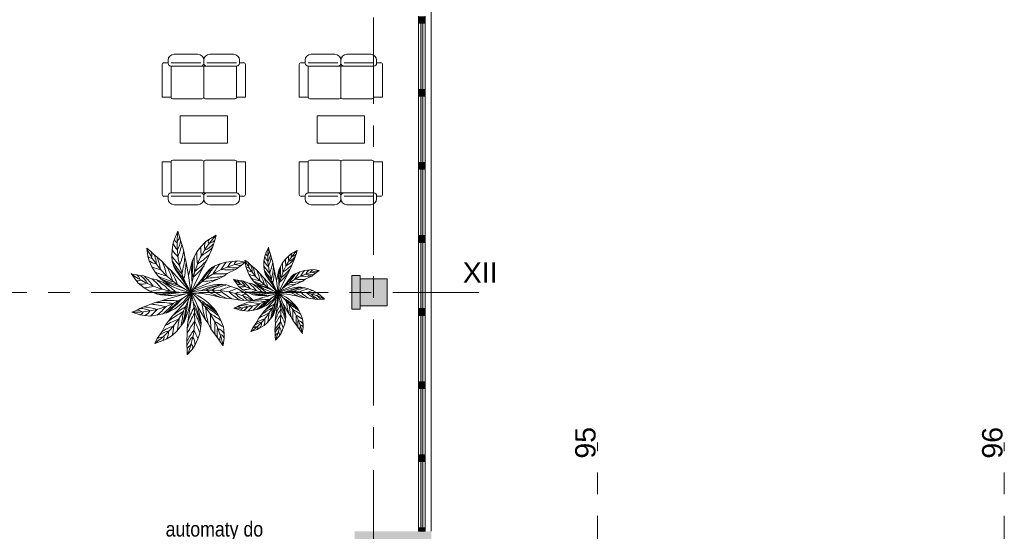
# Model space of a CAD drawing. Header units: centimetres. Extents: x -2574 to 3083, y -1 to 3760.
# Tile 36 of 58: x 665 to 2117, y 1016 to 1770. Entities that reach past the tile are written whole.
import ezdxf

# ---------------------------------------------------------------- set-up
doc = ezdxf.new("R2010")
doc.units = ezdxf.units.CM
doc.linetypes.add('Oś', pattern=[222.25, 127, -31.75, 31.75, -31.75])
for name, color, linetype, lineweight in [('A-FLOR', 192, 'Continuous', 13), ('A-GLAZ-CURT', 52, 'Continuous', 13), ('A-GLAZ-CWMG', 51, 'Continuous', 13), ('A-WALL', 113, 'Continuous', 13), ('G-ANNO-TEXT', 231, 'Continuous', 13), ('I-FURN', 30, 'Continuous', 9), ('L-PLNT', 71, 'Continuous', 9), ('S-GRID', 1, 'Continuous', 13), ('S-GRID-IDEN', 1, 'Continuous', 13)]:
    doc.layers.add(name, color=color, linetype=linetype, lineweight=lineweight)
doc.layers.add('A-WALL-PATT', color=111, linetype='Continuous', lineweight=13, plot=False)
doc.layers.add('S-COLS', color=52, linetype='Continuous', lineweight=13, plot=False)
doc.styles.add('Arial_4', font='arial.ttf', dxfattribs={"height": 30})
doc.styles.add('Arial_5', font='arial.ttf', dxfattribs={"width": 0.85, "height": 22})

msp = doc.modelspace()

# ---------------------------------------------------------------- hatches: boundary and pattern name
at = {"layer": 'A-GLAZ-CURT', "lineweight": 9}
for points in [[(1256.9, 1667.3), (1259.9, 1667.3), (1259.9, 1765), (1256.9, 1765)], [(1256.9, 1559.7), (1259.9, 1559.7), (1259.9, 1657.3), (1256.9, 1657.3)], [(1256.9, 1452), (1259.9, 1452), (1259.9, 1549.7), (1256.9, 1549.7)], [(1256.9, 1344.3), (1259.9, 1344.3), (1259.9, 1442), (1256.9, 1442)], [(1256.9, 1236.7), (1259.9, 1236.7), (1259.9, 1334.3), (1256.9, 1334.3)], [(1256.9, 1129), (1259.9, 1129), (1259.9, 1226.7), (1256.9, 1226.7)], [(1256.9, 1021.3), (1259.9, 1021.3), (1259.9, 1119), (1256.9, 1119)]]:
    msp.add_hatch(color=251, dxfattribs=at).paths.add_polyline_path(points, flags=0)
at = {"layer": 'A-GLAZ-CWMG', "lineweight": 9, "extrusion": (0, 0, -1)}
for points in [[(-1263.4, 1765), (-1263.4, 1775), (-1253.4, 1775), (-1253.4, 1765), (-1261.6, 1765)], [(-1263.4, 1657.3), (-1263.4, 1667.3), (-1253.4, 1667.3), (-1253.4, 1657.3), (-1261.6, 1657.3)], [(-1263.4, 1549.7), (-1263.4, 1559.7), (-1253.4, 1559.7), (-1253.4, 1549.7), (-1261.6, 1549.7)], [(-1263.4, 1442), (-1263.4, 1452), (-1253.4, 1452), (-1253.4, 1442), (-1261.6, 1442)], [(-1263.4, 1334.3), (-1263.4, 1344.3), (-1253.4, 1344.3), (-1253.4, 1334.3), (-1261.6, 1334.3)], [(-1263.4, 1226.7), (-1263.4, 1236.7), (-1253.4, 1236.7), (-1253.4, 1226.7), (-1261.6, 1226.7)], [(-1263.4, 1119), (-1263.4, 1129), (-1253.4, 1129), (-1253.4, 1119), (-1261.6, 1119)]]:
    msp.add_hatch(color=251, dxfattribs=at).paths.add_polyline_path(points, flags=0)
at = {"layer": 'S-COLS', "lineweight": 9}
msp.add_hatch(color=251, dxfattribs=at).paths.add_polyline_path([(1167.4, 1348.3), (1207.4, 1348.3), (1207.4, 1388.3), (1167.4, 1388.3), (1167.4, 1356.4)], flags=0)

# ---------------------------------------------------------------- linework, layer by layer
at = {"layer": 'A-FLOR', "color": 251, "lineweight": 9}
msp.add_line((1272.4, 1016.3), (1272.4, 2308.3), dxfattribs=at)
at = {"layer": 'A-GLAZ-CURT', "color": 251, "lineweight": 9}
for p, q in [((1259.9, 1765), (1256.9, 1765)), ((1256.9, 1765), (1256.9, 1667.3)), ((1259.9, 1667.3), (1259.9, 1765)), ((1256.9, 1667.3), (1259.9, 1667.3)), ((1259.9, 1657.3), (1256.9, 1657.3)), ((1256.9, 1657.3), (1256.9, 1559.7)), ((1259.9, 1559.7), (1259.9, 1657.3)), ((1256.9, 1559.7), (1259.9, 1559.7)), ((1259.9, 1549.7), (1256.9, 1549.7)), ((1256.9, 1549.7), (1256.9, 1452)), ((1259.9, 1452), (1259.9, 1549.7)), ((1256.9, 1452), (1259.9, 1452)), ((1259.9, 1442), (1256.9, 1442)), ((1256.9, 1442), (1256.9, 1344.3)), ((1259.9, 1344.3), (1259.9, 1442)), ((1256.9, 1344.3), (1259.9, 1344.3)), ((1259.9, 1334.3), (1256.9, 1334.3)), ((1256.9, 1334.3), (1256.9, 1236.7)), ((1259.9, 1236.7), (1259.9, 1334.3)), ((1256.9, 1236.7), (1259.9, 1236.7)), ((1259.9, 1226.7), (1256.9, 1226.7)), ((1256.9, 1226.7), (1256.9, 1129)), ((1259.9, 1129), (1259.9, 1226.7)), ((1256.9, 1129), (1259.9, 1129)), ((1259.9, 1119), (1256.9, 1119)), ((1256.9, 1119), (1256.9, 1021.3)), ((1259.9, 1021.3), (1259.9, 1119)), ((1256.9, 1021.3), (1259.9, 1021.3))]:
    msp.add_line(p, q, dxfattribs=at)
at = {"layer": 'A-GLAZ-CWMG', "color": 251, "lineweight": 9, "extrusion": (0, 0, -1)}
for p, q in [((1253.4, 1775), (1253.4, 1765)), ((1263.4, 1765), (1263.4, 1775)), ((1253.4, 1765), (1263.4, 1765)), ((1263.4, 1667.3), (1253.4, 1667.3)), ((1253.4, 1667.3), (1253.4, 1657.3)), ((1253.4, 1657.3), (1263.4, 1657.3)), ((1263.4, 1657.3), (1263.4, 1667.3)), ((1263.4, 1559.7), (1253.4, 1559.7)), ((1253.4, 1559.7), (1253.4, 1549.7)), ((1263.4, 1549.7), (1263.4, 1559.7)), ((1253.4, 1549.7), (1263.4, 1549.7)), ((1263.4, 1452), (1253.4, 1452)), ((1253.4, 1452), (1253.4, 1442)), ((1263.4, 1442), (1263.4, 1452)), ((1253.4, 1442), (1263.4, 1442)), ((1263.4, 1344.3), (1253.4, 1344.3)), ((1253.4, 1344.3), (1253.4, 1334.3)), ((1263.4, 1334.3), (1263.4, 1344.3)), ((1253.4, 1334.3), (1263.4, 1334.3)), ((1263.4, 1236.7), (1253.4, 1236.7)), ((1253.4, 1236.7), (1253.4, 1226.7)), ((1263.4, 1226.7), (1263.4, 1236.7)), ((1253.4, 1226.7), (1263.4, 1226.7)), ((1263.4, 1129), (1253.4, 1129)), ((1253.4, 1129), (1253.4, 1119)), ((1253.4, 1119), (1263.4, 1119)), ((1263.4, 1119), (1263.4, 1129))]:
    msp.add_line(p, q, dxfattribs=at)
at = {"layer": 'A-GLAZ-CWMG', "color": 251, "lineweight": 9}
for p, q in [((1253.4, 1667.3), (1253.4, 1765)), ((1263.4, 1765), (1263.4, 1667.3)), ((1253.4, 1559.7), (1253.4, 1657.3)), ((1263.4, 1657.3), (1263.4, 1559.7)), ((1253.4, 1452), (1253.4, 1549.7)), ((1263.4, 1549.7), (1263.4, 1452)), ((1253.4, 1344.3), (1253.4, 1442)), ((1263.4, 1442), (1263.4, 1344.3)), ((1253.4, 1236.7), (1253.4, 1334.3)), ((1263.4, 1334.3), (1263.4, 1236.7)), ((1253.4, 1129), (1253.4, 1226.7)), ((1263.4, 1226.7), (1263.4, 1129)), ((1253.4, 1021.3), (1253.4, 1119)), ((1263.4, 1119), (1263.4, 1021.3)), ((1263.4, 1021.3), (1253.4, 1021.3)), ((1253.4, 1021.3), (1253.4, 1016.3)), ((1263.4, 1016.3), (1263.4, 1021.3)), ((1253.4, 1016.3), (1263.4, 1016.3))]:
    msp.add_line(p, q, dxfattribs=at)
at = {"layer": 'A-GLAZ-CWMG', "color": 251, "linetype": 'Continuous', "lineweight": 9, "extrusion": (0, 0, -1)}
for points in [[(-1253.4, 1016.3), (-1263.4, 1021.3), (-1253.4, 1021.3)], [(-1263.4, 1021.3), (-1253.4, 1016.3), (-1261.6, 1016.3)], [(-1263.4, 1021.3), (-1261.6, 1016.3), (-1263.4, 1016.3)]]:
    msp.add_solid(points, dxfattribs=at)
at = {"layer": 'A-WALL', "color": 251, "lineweight": 9}
for p, q in [((1155.4, 1393.1), (1155.4, 1343.6)), ((1167.4, 1393.1), (1155.4, 1393.1)), ((1167.4, 1388.3), (1167.4, 1393.1)), ((1155.4, 1343.6), (1167.4, 1343.6)), ((1167.4, 1343.6), (1167.4, 1348.3))]:
    msp.add_line(p, q, dxfattribs=at)
at = {"layer": 'A-WALL-PATT', "color": 251, "linetype": 'Continuous', "lineweight": 9, "extrusion": (0, 0, -1)}
for points in [[(-1155.4, 1343.6), (-1167.4, 1393.1), (-1155.4, 1393.1)], [(-1167.4, 1393.1), (-1155.4, 1343.6), (-1167.4, 1343.6)], [(-1272.4, 989.3), (-1159.4, 1016.3), (-1159.4, 989.3)], [(-1159.4, 1016.3), (-1272.4, 989.3), (-1272.4, 1016.3)]]:
    msp.add_solid(points, dxfattribs=at)
at = {"layer": 'I-FURN', "color": 251, "lineweight": 9}
for p, q in [((928.2, 1719.1), (893.1, 1719.1)), ((980.8, 1719.1), (945.7, 1719.1)), ((1130.3, 1719.1), (1095.2, 1719.1)), ((1183, 1719.1), (1147.9, 1719.1)), ((875.5, 1704.1), (875.5, 1655.9)), ((884.3, 1706.7), (878.2, 1706.7)), ((884.3, 1710.3), (884.3, 1705.9)), ((888.7, 1706.7), (932.4, 1706.7)), ((888.7, 1655.9), (888.7, 1701.5)), ((888.7, 1701.5), (936.9, 1701.5)), ((936.9, 1710.3), (936.9, 1705.9)), ((936.9, 1701.5), (936.9, 1655.9)), ((936.9, 1701.5), (985.2, 1701.5)), ((985.2, 1706.7), (941.5, 1706.7)), ((985.2, 1701.5), (985.2, 1655.9)), ((989.6, 1705.9), (989.6, 1710.3)), ((989.6, 1706.7), (995.7, 1706.7)), ((998.4, 1655.9), (998.4, 1704.1)), ((1077.7, 1704.1), (1077.7, 1655.9)), ((1086.5, 1706.7), (1080.3, 1706.7)), ((1086.5, 1710.3), (1086.5, 1705.9)), ((1090.9, 1706.7), (1134.6, 1706.7)), ((1090.9, 1655.9), (1090.9, 1701.5)), ((1090.9, 1701.5), (1139.1, 1701.5)), ((1139.1, 1710.3), (1139.1, 1705.9)), ((1139.1, 1701.5), (1139.1, 1655.9)), ((1139.1, 1701.5), (1187.4, 1701.5)), ((1187.4, 1706.7), (1143.7, 1706.7)), ((1187.4, 1701.5), (1187.4, 1655.9)), ((1191.8, 1705.9), (1191.8, 1710.3)), ((1191.8, 1706.7), (1197.9, 1706.7)), ((1200.5, 1655.9), (1200.5, 1704.1)), ((875.5, 1655.9), (888.7, 1655.9)), ((985.2, 1655.9), (998.4, 1655.9)), ((1077.7, 1655.9), (1090.9, 1655.9)), ((1187.4, 1655.9), (1200.5, 1655.9)), ((934.3, 1653.3), (891.3, 1653.3)), ((939.6, 1653.3), (982.6, 1653.3)), ((1136.5, 1653.3), (1093.5, 1653.3)), ((1141.7, 1653.3), (1184.7, 1653.3)), ((901.9, 1628.3), (901.9, 1588.3)), ((971.9, 1628.3), (901.9, 1628.3)), ((971.9, 1588.3), (971.9, 1628.3)), ((1104.1, 1628.3), (1104.1, 1588.3)), ((1174.1, 1628.3), (1104.1, 1628.3)), ((1174.1, 1588.3), (1174.1, 1628.3)), ((901.9, 1588.3), (971.9, 1588.3)), ((1104.1, 1588.3), (1174.1, 1588.3)), ((875.5, 1560.6), (888.7, 1560.6)), ((875.5, 1512.4), (875.5, 1560.6)), ((888.7, 1560.6), (888.7, 1515)), ((934.3, 1563.3), (891.3, 1563.3)), ((936.9, 1515), (936.9, 1560.6)), ((939.6, 1563.3), (982.6, 1563.3)), ((985.2, 1560.6), (998.4, 1560.6)), ((985.2, 1515), (985.2, 1560.6)), ((998.4, 1560.6), (998.4, 1512.4)), ((1077.7, 1560.6), (1090.9, 1560.6)), ((1077.7, 1512.4), (1077.7, 1560.6)), ((1090.9, 1560.6), (1090.9, 1515)), ((1136.5, 1563.3), (1093.5, 1563.3)), ((1139.1, 1515), (1139.1, 1560.6)), ((1141.7, 1563.3), (1184.7, 1563.3)), ((1187.4, 1560.6), (1200.5, 1560.6)), ((1187.4, 1515), (1187.4, 1560.6)), ((1200.5, 1560.6), (1200.5, 1512.4)), ((884.3, 1506.2), (884.3, 1510.6)), ((888.7, 1515), (936.9, 1515)), ((936.9, 1515), (985.2, 1515)), ((936.9, 1506.2), (936.9, 1510.6)), ((989.6, 1510.6), (989.6, 1506.2)), ((1086.5, 1506.2), (1086.5, 1510.6)), ((1090.9, 1515), (1139.1, 1515)), ((1139.1, 1515), (1187.4, 1515)), ((1139.1, 1506.2), (1139.1, 1510.6)), ((1191.8, 1510.6), (1191.8, 1506.2)), ((884.3, 1509.8), (878.2, 1509.8)), ((888.7, 1509.8), (932.4, 1509.8)), ((928.2, 1497.4), (893.1, 1497.4)), ((985.2, 1509.8), (941.5, 1509.8)), ((980.8, 1497.4), (945.7, 1497.4)), ((989.6, 1509.8), (995.7, 1509.8)), ((1086.5, 1509.8), (1080.3, 1509.8)), ((1090.9, 1509.8), (1134.6, 1509.8)), ((1130.3, 1497.4), (1095.2, 1497.4)), ((1187.4, 1509.8), (1143.7, 1509.8)), ((1183, 1497.4), (1147.9, 1497.4)), ((1191.8, 1509.8), (1197.9, 1509.8))]:
    msp.add_line(p, q, dxfattribs=at)
for centre, radius, start, end in [((893.1, 1710.3), 8.77, 90, 180), ((928.2, 1710.3), 8.77, 360, 90), ((945.7, 1710.3), 8.77, 90, 180), ((980.8, 1710.3), 8.77, 0, 90), ((1095.2, 1710.3), 8.77, 90, 180), ((1130.3, 1710.3), 8.77, 360, 90), ((1147.9, 1710.3), 8.77, 90, 180), ((1183, 1710.3), 8.77, 0, 90), ((878.2, 1704.1), 2.63, 90, 180), ((888.7, 1705.9), 4.39, 180, 270), ((932.6, 1705.9), 4.39, 270, 0), ((941.3, 1705.9), 4.39, 180, 270), ((985.2, 1705.9), 4.39, 270, 0), ((995.7, 1704.1), 2.63, 0, 90), ((1080.3, 1704.1), 2.63, 90, 180), ((1090.9, 1705.9), 4.39, 180, 270), ((1134.7, 1705.9), 4.39, 270, 0), ((1143.5, 1705.9), 4.39, 180, 270), ((1187.4, 1705.9), 4.39, 270, 0), ((1197.9, 1704.1), 2.63, 0, 90), ((891.3, 1655.9), 2.63, 180, 270), ((934.3, 1655.9), 2.63, 270, 0), ((939.6, 1655.9), 2.63, 180, 270), ((982.6, 1655.9), 2.63, 270, 0), ((1093.5, 1655.9), 2.63, 180, 270), ((1136.5, 1655.9), 2.63, 270, 0), ((1141.7, 1655.9), 2.63, 180, 270), ((1184.7, 1655.9), 2.63, 270, 0), ((891.3, 1560.6), 2.63, 90, 180), ((934.3, 1560.6), 2.63, 0, 90), ((939.6, 1560.6), 2.63, 90, 180), ((982.6, 1560.6), 2.63, 0, 90), ((1093.5, 1560.6), 2.63, 90, 180), ((1136.5, 1560.6), 2.63, 0, 90), ((1141.7, 1560.6), 2.63, 90, 180), ((1184.7, 1560.6), 2.63, 0, 90), ((878.2, 1512.4), 2.63, 180, 270), ((888.7, 1510.6), 4.39, 90, 180), ((932.6, 1510.6), 4.39, 0, 90), ((941.3, 1510.6), 4.39, 90, 180), ((985.2, 1510.6), 4.39, 0, 90), ((995.7, 1512.4), 2.63, 270, 0), ((1080.3, 1512.4), 2.63, 180, 270), ((1090.9, 1510.6), 4.39, 90, 180), ((1134.7, 1510.6), 4.39, 0, 90), ((1143.5, 1510.6), 4.39, 90, 180), ((1187.4, 1510.6), 4.39, 0, 90), ((1197.9, 1512.4), 2.63, 270, 0), ((893.1, 1506.2), 8.77, 180, 270), ((928.2, 1506.2), 8.77, 270, 0), ((945.7, 1506.2), 8.77, 180, 270), ((980.8, 1506.2), 8.77, 270, 0), ((1095.2, 1506.2), 8.77, 180, 270), ((1130.3, 1506.2), 8.77, 270, 0), ((1147.9, 1506.2), 8.77, 180, 270), ((1183, 1506.2), 8.77, 270, 0)]:
    msp.add_arc(centre, radius, start, end, dxfattribs=at)
at = {"layer": 'L-PLNT', "color": 251, "lineweight": 9}
for p, q in [((898.8, 1458.5), (893.7, 1446.9)), ((901.2, 1450.4), (898.8, 1458.5)), ((944.6, 1446.3), (955.4, 1452.5)), ((953.2, 1445.1), (955.4, 1452.5)), ((891.8, 1441.2), (890.2, 1431.2)), ((893.7, 1446.9), (891.8, 1441.2)), ((902.8, 1445), (901.2, 1450.4)), ((904.4, 1439.3), (902.8, 1445)), ((907.4, 1429.2), (904.4, 1439.3)), ((939.6, 1442.6), (932.4, 1435.2)), ((944.6, 1446.3), (939.6, 1442.6)), ((949.6, 1434.5), (953.2, 1445.1)), ((852.7, 1433.5), (854.4, 1421.4)), ((858.9, 1428.6), (852.7, 1433.5)), ((863.4, 1424.3), (858.9, 1428.6)), ((867.8, 1420.8), (863.4, 1424.3)), ((890.2, 1431.2), (889.6, 1422.4)), ((909, 1420.8), (907.4, 1429.2)), ((926.8, 1428.2), (922.7, 1420.8)), ((932.4, 1435.2), (926.8, 1428.2)), ((941.3, 1415.8), (944.7, 1423.3)), ((944.7, 1423.3), (949.6, 1434.5)), ((1028.4, 1426), (1026.9, 1421.7)), ((1032.2, 1434.6), (1028.4, 1426)), ((1034, 1428.6), (1032.2, 1434.6)), ((1035.2, 1424.5), (1034, 1428.6)), ((1036.4, 1420.2), (1035.2, 1424.5)), ((1066.5, 1425.5), (1062.8, 1422.8)), ((1066.5, 1425.5), (1074.7, 1430.1)), ((1070.3, 1416.7), (1073, 1424.6)), ((1073, 1424.6), (1074.7, 1430.1)), ((854.4, 1421.4), (856.4, 1415)), ((856.4, 1415), (860.5, 1405.8)), ((875.7, 1413.9), (867.8, 1420.8)), ((882.5, 1406.1), (875.7, 1413.9)), ((889.6, 1422.4), (890.5, 1414.4)), ((890.5, 1414.4), (893.1, 1405.4)), ((910.7, 1412.3), (909, 1420.8)), ((914.5, 1393), (910.7, 1412.3)), ((919.7, 1413.9), (914.5, 1393)), ((922.7, 1420.8), (919.7, 1413.9)), ((936.1, 1405.9), (941.3, 1415.8)), ((960.6, 1410.2), (953.5, 1407.4)), ((969.7, 1412.8), (960.6, 1410.2)), ((986.9, 1414.6), (969.7, 1412.8)), ((998.6, 1412.8), (986.9, 1414.6)), ((998.6, 1412.8), (992.3, 1408.2)), ((997.6, 1415.9), (998.9, 1406.8)), ((1002.3, 1412.3), (997.6, 1415.9)), ((1005.7, 1409), (1002.3, 1412.3)), ((1008.9, 1406.4), (1005.7, 1409)), ((1025.7, 1414.2), (1025.3, 1407.6)), ((1026.9, 1421.7), (1025.7, 1414.2)), ((1038.6, 1412.7), (1036.4, 1420.2)), ((1039.8, 1406.4), (1038.6, 1412.7)), ((1053.2, 1411.9), (1050.1, 1406.4)), ((1057.4, 1417.2), (1053.2, 1411.9)), ((1062.8, 1422.8), (1057.4, 1417.2)), ((1066.6, 1408.3), (1070.3, 1416.7)), ((830, 1395.9), (837.2, 1385.9)), ((838, 1394.1), (830.7, 1395.3)), ((842.6, 1393.4), (838, 1394.1)), ((860.5, 1405.8), (865.3, 1398)), ((865.3, 1398), (869.6, 1392)), ((888.1, 1400.8), (882.5, 1406.1)), ((917.9, 1368.3), (888.1, 1400.8)), ((893.1, 1405.4), (917.9, 1368.3)), ((917.9, 1368.3), (936.1, 1405.9)), ((946.3, 1403.1), (921.9, 1372.7)), ((949.6, 1405.5), (946.3, 1403.1)), ((953.5, 1407.4), (949.6, 1405.5)), ((971.4, 1395.9), (966.4, 1392.3)), ((983.9, 1402.1), (971.4, 1395.9)), ((988.6, 1405.5), (983.9, 1402.1)), ((992.3, 1408.2), (988.6, 1405.5)), ((998.9, 1406.8), (1000.4, 1402)), ((1000.4, 1402), (1003.5, 1395.1)), ((1003.5, 1395.1), (1007, 1389.3)), ((1014.9, 1401.2), (1008.9, 1406.4)), ((1020, 1395.4), (1014.9, 1401.2)), ((1024.1, 1391.4), (1020, 1395.4)), ((1025.3, 1407.6), (1025.9, 1401.6)), ((1025.9, 1401.6), (1027.9, 1394.8)), ((1027.9, 1394.8), (1046.5, 1367)), ((1041.1, 1400), (1039.8, 1406.4)), ((1043.9, 1385.5), (1041.1, 1400)), ((1047.8, 1401.2), (1043.9, 1385.5)), ((1046.5, 1367), (1060.2, 1395.2)), ((1050.1, 1406.4), (1047.8, 1401.2)), ((1060.2, 1395.2), (1064.1, 1402.6)), ((1064.1, 1402.6), (1066.6, 1408.3)), ((1070.2, 1394.9), (1067.8, 1393.1)), ((1073.2, 1396.3), (1070.2, 1394.9)), ((1078.6, 1398.4), (1073.2, 1396.3)), ((1085.3, 1400.4), (1078.6, 1398.4)), ((1098.3, 1401.8), (1085.3, 1400.4)), ((1099.5, 1394.9), (1096, 1392.3)), ((1107, 1400.4), (1098.3, 1401.8)), ((1102.3, 1397), (1099.5, 1394.9)), ((1107, 1400.4), (1102.3, 1397)), ((837.2, 1385.9), (840.3, 1381.7)), ((840.3, 1381.7), (848.8, 1374.9)), ((848, 1392.6), (842.6, 1393.4)), ((860.4, 1388.3), (848, 1392.6)), ((866.6, 1387.4), (860.4, 1388.3)), ((878.3, 1382.2), (866.6, 1387.4)), ((869.6, 1392), (873.3, 1388.5)), ((873.3, 1388.5), (876.2, 1386.2)), ((876.2, 1386.2), (889.4, 1377.3)), ((889.4, 1377.3), (878.3, 1382.2)), ((914.5, 1393), (917.9, 1368.3)), ((957.4, 1387.9), (921.9, 1372.7)), ((966.4, 1392.3), (957.4, 1387.9)), ((962.8, 1380.4), (970.5, 1379.2)), ((980.6, 1387.7), (986, 1380.2)), ((986.6, 1386.4), (981.1, 1387.2)), ((986, 1380.2), (988.3, 1377.1)), ((990, 1385.9), (986.6, 1386.4)), ((994.1, 1385.2), (990, 1385.9)), ((1003.4, 1382), (994.1, 1385.2)), ((1008, 1381.3), (1003.4, 1382)), ((1007, 1389.3), (1010.3, 1384.8)), ((1016.8, 1377.4), (1008, 1381.3)), ((1010.3, 1384.8), (1013.1, 1382.1)), ((1013.1, 1382.1), (1015.2, 1380.4)), ((1015.2, 1380.4), (1025.2, 1373.7)), ((1046.5, 1367), (1024.1, 1391.4)), ((1043.9, 1385.5), (1046.5, 1367)), ((1067.8, 1393.1), (1049.5, 1370.3)), ((1076.2, 1381.7), (1049.5, 1370.3)), ((1082.9, 1385), (1076.2, 1381.7)), ((1086.6, 1387.7), (1082.9, 1385)), ((1096, 1392.3), (1086.6, 1387.7)), ((848.8, 1374.9), (857.3, 1370.2)), ((857.3, 1370.2), (864.5, 1367)), ((864.5, 1367), (868.8, 1365.5)), ((868.8, 1365.5), (873.2, 1364.8)), ((889.4, 1377.3), (900.4, 1372.4)), ((900.4, 1372.4), (912.5, 1369.2)), ((912.5, 1369.2), (918, 1368.3)), ((970.5, 1379.2), (977, 1377)), ((977, 1377), (986.1, 1373.9)), ((986.1, 1373.9), (994.5, 1369.3)), ((988.3, 1377.1), (994.7, 1371.9)), ((994.5, 1369.3), (1000.1, 1365.5)), ((994.7, 1371.9), (1001, 1368.4)), ((1000.1, 1365.5), (1009.3, 1356.9)), ((1001, 1368.4), (1006.5, 1366)), ((1006.5, 1366), (1009.7, 1364.9)), ((1009.7, 1364.9), (1013, 1364.4)), ((1025.2, 1373.7), (1016.8, 1377.4)), ((1025.2, 1373.7), (1033.4, 1370.1)), ((1033.4, 1370.1), (1042.4, 1367.7)), ((1042.4, 1367.7), (1046.6, 1367)), ((1080.2, 1376.1), (1086, 1375.2)), ((1086, 1375.2), (1090.8, 1373.5)), ((1090.8, 1373.5), (1097.6, 1371.2)), ((1097.6, 1371.2), (1103.9, 1367.7)), ((1103.9, 1367.7), (1108.2, 1364.9)), ((1108.2, 1364.9), (1115.1, 1358.4)), ((848.3, 1346.8), (858.7, 1350.8)), ((858.7, 1350.8), (865.3, 1353.4)), ((865.3, 1353.4), (874.5, 1356)), ((905.1, 1348.9), (915.8, 1361.4)), ((913.3, 1324.3), (919.3, 1363.1)), ((970.6, 1359.5), (961.4, 1360.9)), ((977.8, 1359), (970.6, 1359.5)), ((991, 1356.9), (977.8, 1359)), ((989.6, 1349.1), (994.3, 1350.9)), ((996.1, 1356.1), (991, 1356.9)), ((994.3, 1350.9), (1002.1, 1353.9)), ((1001.8, 1356.7), (996.1, 1356.1)), ((1009.3, 1356.9), (1001.8, 1356.7)), ((1002.1, 1353.9), (1007.1, 1355.8)), ((1007.1, 1355.8), (1014, 1357.8)), ((1026.3, 1341), (1036.9, 1352.5)), ((1036.9, 1352.5), (1044.9, 1361.8)), ((1043, 1334), (1047.6, 1363.1)), ((1062, 1337.7), (1053.6, 1351.9)), ((1086, 1360.4), (1079.2, 1361.5)), ((1091.4, 1360), (1086, 1360.4)), ((1101.3, 1358.5), (1091.4, 1360)), ((1105.2, 1357.9), (1101.3, 1358.5)), ((1109.4, 1358.3), (1105.2, 1357.9)), ((1115.1, 1358.4), (1109.4, 1358.3)), ((830.6, 1338.9), (839, 1342.2)), ((843.3, 1335.4), (830.6, 1338.9)), ((839, 1342.2), (842, 1344.4)), ((842, 1344.4), (848.3, 1346.8)), ((876.4, 1336.6), (868.8, 1335.1)), ((884.2, 1338.9), (876.4, 1336.6)), ((891, 1333.7), (905.1, 1348.9)), ((938.6, 1329.2), (927.4, 1348.2)), ((954.5, 1341), (958.6, 1334.2)), ((981, 1345), (987.3, 1347.4)), ((990.6, 1342.3), (981, 1345)), ((987.3, 1347.4), (989.6, 1349.1)), ((995.4, 1341.6), (990.6, 1342.3)), ((1001.7, 1340.6), (995.4, 1341.6)), ((1009.7, 1342.1), (1001.7, 1340.6)), ((1015.4, 1343.3), (1009.7, 1342.1)), ((1021.2, 1344.9), (1015.4, 1343.3)), ((1021.3, 1334.9), (1026.3, 1341)), ((1065.5, 1332.9), (1062, 1337.7)), ((1073.9, 1346.5), (1077, 1341.4)), ((1077, 1341.4), (1079.8, 1335.8)), ((1079.8, 1335.8), (1082.5, 1328.8)), ((849.8, 1334.4), (843.3, 1335.4)), ((858.2, 1333.1), (849.8, 1334.4)), ((868.8, 1335.1), (858.2, 1333.1)), ((880.2, 1319.3), (884.3, 1325.5)), ((884.3, 1325.5), (891, 1333.7)), ((907.9, 1324.7), (897.4, 1311.1)), ((912.5, 1314.9), (913.3, 1324.3)), ((933.2, 1322), (931.1, 1308.3)), ((943.3, 1322.8), (938.6, 1329.2)), ((947.4, 1314.4), (943.3, 1322.8)), ((958.6, 1334.2), (962.2, 1326.7)), ((962.2, 1326.7), (965.9, 1317.4)), ((1009.4, 1315.9), (1014.7, 1323.8)), ((1014.7, 1323.8), (1018.2, 1330.2)), ((1018.2, 1330.2), (1021.3, 1334.9)), ((1031.1, 1324.1), (1025.9, 1319.5)), ((1039, 1334.3), (1031.1, 1324.1)), ((1041.9, 1312.4), (1042.5, 1321.8)), ((1042.4, 1327), (1043, 1334)), ((1042.5, 1321.8), (1042.4, 1327)), ((1056.4, 1322), (1054.2, 1315.8)), ((1058, 1332.2), (1056.4, 1322)), ((1068.6, 1326.6), (1065.5, 1332.9)), ((1073.6, 1319.8), (1068.6, 1326.6)), ((1082.5, 1328.8), (1083.3, 1321.4)), ((1083.3, 1321.4), (1083.4, 1316.4)), ((868.4, 1300.2), (875.5, 1310.8)), ((875.5, 1310.8), (880.2, 1319.3)), ((897.4, 1311.1), (890.4, 1305)), ((911.8, 1295.5), (912.6, 1308.1)), ((912.6, 1308.1), (912.5, 1314.9)), ((931.1, 1308.3), (928.2, 1300)), ((954, 1305.3), (947.4, 1314.4)), ((965.9, 1317.4), (966.9, 1307.5)), ((966.9, 1307.5), (967, 1300.8)), ((1006.5, 1310.7), (1009.4, 1315.9)), ((1015.4, 1313.7), (1006.5, 1310.7)), ((1019.8, 1315.9), (1015.4, 1313.7)), ((1025.9, 1319.5), (1019.8, 1315.9)), ((1042, 1307.8), (1041.9, 1312.4)), ((1042.3, 1304.4), (1042, 1307.8)), ((1050.9, 1308.3), (1047.9, 1303.9)), ((1054.2, 1315.8), (1050.9, 1308.3)), ((1076.2, 1316.2), (1073.6, 1319.8)), ((1078.6, 1313), (1076.2, 1316.2)), ((1082.3, 1307.9), (1078.6, 1313)), ((1083.4, 1316.4), (1082.1, 1308.5)), ((864.6, 1293.2), (868.4, 1300.2)), ((876.5, 1297.3), (864.6, 1293.2)), ((882.3, 1300.1), (876.5, 1297.3)), ((890.4, 1305), (882.3, 1300.1)), ((911.9, 1289.4), (911.8, 1295.5)), ((928.2, 1300), (923.8, 1290)), ((957.5, 1300.6), (954, 1305.3)), ((960.6, 1296.3), (957.5, 1300.6)), ((965.6, 1289.5), (960.6, 1296.3)), ((967, 1300.8), (965.4, 1290.3)), ((1042.5, 1298.1), (1042.3, 1304.4)), ((1047.9, 1303.9), (1042.5, 1298.1)), ((912.4, 1284.9), (911.9, 1289.4)), ((912.5, 1276.4), (912.4, 1284.9)), ((919.8, 1284.1), (912.5, 1276.4)), ((923.8, 1290), (919.8, 1284.1))]:
    msp.add_line(p, q, dxfattribs=at)
for centre, radius, start, end in [((1033.1, 1439.8), 135.6, 172.0956, 211.8186), ((1053.1, 1358.5), 135.6, 136.0956, 175.8186), ((908.1, 1444.6), 16.7, 193.104, 231.7596), ((900.7, 1447.6), 7.01, 184.0041, 243.2645), ((885.4, 1453.8), 16.2, 318.6571, 348.5765), ((870.1, 1448.1), 32.8, 327.6641, 355.2377), ((820.7, 1455.5), 85.3, 336.2776, 349.0568), ((954.8, 1435.8), 16.7, 157.104, 195.7596), ((926.1, 1460.9), 32.8, 291.6641, 319.2377), ((950.6, 1442.6), 7.01, 148.0041, 207.2645), ((941.9, 1456.6), 16.2, 282.6571, 312.5765), ((975.4, 1491.1), 135.6, 205.1613, 244.8844), ((844, 1422.2), 16.2, 351.7229, 21.6423), ((834.4, 1409.1), 32.8, 0.7299, 28.3034), ((1019, 1526), 160, 216.4133, 221.3636), ((804.8, 1447.6), 104.2, 337.7779, 349.336), ((1086.7, 1424.5), 160, 178.7923, 185.4357), ((873, 1499), 104.2, 301.7779, 313.336), ((1092.4, 1436.5), 160, 180.4133, 185.3636), ((890.6, 1496), 85.3, 300.2776, 313.0568), ((1033.6, 1426.5), 5.26, 184.0041, 243.2645), ((1132.9, 1420.7), 101.7, 172.0956, 211.8186), ((1022.1, 1431.1), 12.1, 318.6571, 348.5765), ((1010.7, 1426.8), 24.6, 327.6641, 355.2377), ((1147.9, 1359.6), 101.7, 136.0956, 175.8186), ((1071, 1422.7), 5.26, 148.0041, 207.2645), ((1064.5, 1433.2), 12.1, 282.6571, 312.5765), ((860.2, 1425.4), 7.01, 217.0699, 276.3303), ((868.1, 1426.9), 16.7, 226.1697, 264.8253), ((788.9, 1388.4), 85.3, 9.3434, 22.1226), ((779.8, 1373.1), 104.2, 10.8437, 22.4017), ((1021.5, 1513), 160, 214.7923, 221.4357), ((1024.9, 1501.1), 160, 213.1733, 221.5327), ((1027.8, 1493.3), 160, 211.9075, 221.6269), ((769.1, 1432.9), 140.4, 344.9005, 354.8557), ((781.9, 1417), 128.9, 347.2597, 357.6518), ((1019.8, 1278.9), 135.6, 98.998, 138.7211), ((1079, 1398.7), 160, 174.7436, 185.7231), ((1080.3, 1404.8), 160, 175.9075, 185.6269), ((1082.5, 1412.9), 160, 177.1733, 185.5327), ((835.5, 1508.1), 140.4, 308.9005, 318.8557), ((1086.4, 1311.3), 160, 141.6947, 148.3381), ((1098.2, 1317.4), 160, 143.3157, 148.266), ((988, 1399.9), 16.7, 120.0064, 158.662), ((988.8, 1407.9), 7.01, 110.9066, 170.167), ((990.2, 1424.3), 16.2, 245.5596, 275.479), ((1089.7, 1459.1), 101.7, 205.1613, 244.8844), ((991.1, 1407.5), 12.1, 351.7229, 21.6423), ((983.9, 1397.6), 24.6, 0.7299, 28.3034), ((1122.3, 1485.3), 120, 216.4133, 221.3636), ((1039.2, 1424.2), 12.5, 193.104, 231.7596), ((973.6, 1432.4), 63.9, 336.2776, 349.0568), ((961.7, 1426.5), 78.2, 337.7779, 349.336), ((1173.1, 1409.2), 120, 178.7923, 185.4357), ((1177.4, 1418.1), 120, 180.4133, 185.3636), ((1026, 1462.8), 63.9, 300.2776, 313.0568), ((1074.2, 1417.6), 12.5, 157.104, 195.7596), ((1052.7, 1436.5), 24.6, 291.6641, 319.2377), ((912, 1503.8), 135.6, 233.1614, 272.4824), ((827.5, 1381.9), 16.2, 19.3209, 49.2403), ((916.6, 1555.7), 160, 249.479, 254.4293), ((925.8, 1546.1), 160, 247.858, 254.5014), ((757.9, 1341.3), 140.4, 17.9663, 27.9214), ((777.4, 1334.9), 128.9, 20.3254, 30.7176), ((1030.3, 1487.6), 160, 210.7436, 221.7231), ((836.4, 1487.6), 128.9, 311.2597, 321.6518), ((1064.7, 1295.4), 160, 137.646, 148.6256), ((1069.4, 1299.5), 160, 138.81, 148.5293), ((1076.1, 1304.6), 160, 140.0757, 148.4351), ((960.9, 1499.6), 104.2, 264.6804, 276.2384), ((973.1, 1486.7), 85.3, 263.1801, 275.9593), ((980.3, 1437.2), 32.8, 254.5665, 282.1401), ((1003.2, 1409.8), 5.26, 217.0699, 276.3303), ((1009.1, 1411), 12.5, 226.1697, 264.8253), ((1045.5, 1507.5), 120, 249.479, 254.4293), ((949.7, 1382.1), 63.9, 9.3434, 22.1226), ((943, 1370.6), 78.2, 10.8437, 22.4017), ((926.5, 1346.7), 105.3, 17.9663, 27.9214), ((1124.2, 1475.5), 120, 214.7923, 221.4357), ((1126.8, 1466.6), 120, 213.1733, 221.5327), ((1128.9, 1460.8), 120, 211.9075, 221.6269), ((1130.8, 1456.5), 120, 210.7436, 221.7231), ((934.9, 1415.5), 105.3, 344.9005, 354.8557), ((944.5, 1403.5), 96.7, 347.2597, 357.6518), ((1122.9, 1299.9), 101.7, 98.998, 138.7211), ((1167.3, 1389.8), 120, 174.7436, 185.7231), ((1168.3, 1394.4), 120, 175.9075, 185.6269), ((985.4, 1456.5), 96.7, 311.2597, 321.6518), ((1170, 1400.4), 120, 177.1733, 185.5327), ((984.7, 1471.8), 105.3, 308.9005, 318.8557), ((1012.8, 1465), 78.2, 301.7779, 313.336), ((1160.2, 1315.4), 120, 138.81, 148.5293), ((1165.1, 1319.2), 120, 140.0757, 148.4351), ((1172.9, 1324.3), 120, 141.6947, 148.3381), ((1181.7, 1328.9), 120, 143.3157, 148.266), ((1093.3, 1418.7), 24.6, 254.5665, 282.1401), ((1099.1, 1390.7), 12.5, 120.0064, 158.662), ((1099.6, 1396.7), 5.26, 110.9066, 170.167), ((1100.8, 1409), 12.1, 245.5596, 275.479), ((840.3, 1392.2), 7.01, 244.6679, 303.9283), ((846.6, 1397.2), 16.7, 253.7677, 292.4233), ((825, 1365.8), 32.8, 28.3279, 55.9014), ((794.3, 1326.4), 85.3, 36.9414, 49.7206), ((793.3, 1308.6), 104.2, 38.4417, 49.9997), ((788.7, 1270.3), 140.4, 45.5643, 55.5194), ((935.1, 1538), 160, 246.239, 254.5984), ((941.8, 1533.1), 160, 244.9733, 254.6926), ((947, 1529.6), 160, 243.8093, 254.7889), ((808.9, 1273.6), 128.9, 47.9235, 58.3156), ((967.6, 1273.9), 106.6, 92.5603, 117.6946), ((993.8, 1223.1), 160, 101.646, 112.6256), ((924.9, 1512.6), 128.9, 274.1621, 284.5543), ((1000, 1223.6), 160, 102.81, 112.5293), ((936.4, 1529.5), 140.4, 271.803, 281.7581), ((1042.1, 1468.6), 101.7, 233.1614, 272.4824), ((988.3, 1384.9), 5.26, 244.6679, 303.9283), ((978.7, 1377.2), 12.1, 19.3209, 49.2403), ((976.8, 1365.1), 24.6, 28.3279, 55.9014), ((953.8, 1335.6), 63.9, 36.9414, 49.7206), ((953.1, 1322.2), 78.2, 38.4417, 49.9997), ((1052.4, 1500.4), 120, 247.858, 254.5014), ((949.6, 1293.5), 105.3, 45.5643, 55.5194), ((1059.4, 1494.3), 120, 246.239, 254.5984), ((1064.4, 1490.6), 120, 244.9733, 254.6926), ((1068.4, 1488), 120, 243.8093, 254.7889), ((941.1, 1341.9), 96.7, 20.3254, 30.7176), ((1156.6, 1312.4), 120, 137.646, 148.6256), ((1051.7, 1475.2), 96.7, 274.1621, 284.5543), ((1060.4, 1487.9), 105.3, 271.803, 281.7581), ((1078.7, 1465.5), 78.2, 264.6804, 276.2384), ((1087.9, 1455.8), 63.9, 263.1801, 275.9593), ((833.5, 1474.5), 135.6, 268.7594, 308.4824), ((830, 1533.8), 160, 277.0771, 282.0273), ((842.5, 1529.5), 160, 275.456, 282.0995), ((787.2, 1404.6), 135.6, 304.7594, 344.4824), ((854.5, 1526.7), 160, 273.837, 282.1965), ((862.8, 1525.4), 160, 272.5713, 282.2906), ((869, 1524.8), 160, 271.4074, 282.3869), ((888.2, 1460.5), 96.8, 261.1274, 287.8782), ((2138.7, -3015.8), 4550.9, 105.56, 106.1274), ((852.6, 1409), 76.9, 294.201, 328.0539), ((804.5, 1371.3), 113.5, 335.7422, 358.5127), ((787.9, 1329.8), 135.6, 336.7996, 16.5227), ((947.8, 1236.1), 135.6, 62.998, 102.7211), ((832.6, 1262.9), 135.6, 11.6459, 51.023), ((889.3, 1292), 81.5, 36.8893, 69.3656), ((822.9, 1311.5), 110.7, 5.4027, 30.8522), ((915.6, 1207.1), 160.5, 73.3949, 88.86), ((1008.3, 1481), 128.9, 238.1621, 248.5543), ((1008.4, 1223.8), 160, 104.0757, 112.4351), ((1027.6, 1487.8), 140.4, 235.803, 245.7581), ((1020.7, 1223.1), 160, 105.6947, 112.3381), ((1029.8, 1449.3), 104.2, 228.6804, 240.2384), ((1033.8, 1221.2), 160, 107.3157, 112.266), ((1032.1, 1431.6), 85.3, 227.1801, 239.9593), ((983.2, 1446.6), 101.7, 268.7594, 308.4824), ((1008.9, 1387.4), 32.8, 218.5665, 246.1401), ((993.2, 1352.6), 16.7, 84.0064, 122.662), ((993, 1388.7), 12.5, 253.7677, 292.4233), ((998.5, 1358.7), 7.01, 74.9066, 134.167), ((980.6, 1491.1), 120, 277.0771, 282.0273), ((990, 1487.9), 120, 275.456, 282.0995), ((948.5, 1394.2), 101.7, 304.7594, 344.4824), ((999, 1485.8), 120, 273.837, 282.1965), ((1005.2, 1484.8), 120, 272.5713, 282.2906), ((1009.8, 1484.4), 120, 271.4074, 282.3869), ((1024.2, 1436.1), 72.6, 261.1274, 287.8782), ((1962.1, -1921.1), 3413.2, 105.56, 106.1274), ((964.7, 1296), 96.7, 47.9235, 58.3156), ((997.5, 1397.6), 57.7, 294.201, 328.0539), ((961.4, 1369.2), 85.1, 335.7422, 358.5127), ((949, 1338.1), 101.7, 336.7996, 16.5227), ((1068.9, 1267.8), 101.7, 62.998, 102.7211), ((982.5, 1288), 101.7, 11.6459, 51.023), ((1083.7, 1296.2), 80, 92.5603, 117.6946), ((1025, 1309.8), 61.2, 36.8893, 69.3656), ((975.3, 1324.4), 83.1, 5.4027, 30.8522), ((1044.8, 1246.1), 120.4, 73.3949, 88.86), ((1103.4, 1258.1), 120, 101.646, 112.6256), ((1108.1, 1258.5), 120, 102.81, 112.5293), ((1114.3, 1451.5), 96.7, 238.1621, 248.5543), ((1114.4, 1258.6), 120, 104.0757, 112.4351), ((1128.8, 1456.6), 105.3, 235.803, 245.7581), ((1123.6, 1258.1), 120, 105.6947, 112.3381), ((1130.5, 1427.7), 78.2, 228.6804, 240.2384), ((1133.5, 1256.7), 120, 107.3157, 112.266), ((1132.1, 1414.5), 63.9, 227.1801, 239.9593), ((1114.7, 1381.3), 24.6, 218.5665, 246.1401), ((1103, 1355.3), 12.5, 84.0064, 122.662), ((1106.9, 1359.8), 5.26, 74.9066, 134.167), ((852.3, 1246.8), 104.2, 74.4417, 85.9997), ((871, 1213), 140.4, 81.5643, 91.5194), ((885.4, 1227.6), 128.9, 83.9235, 94.3156), ((773.6, 1459.2), 160, 309.837, 318.1965), ((781, 1463), 160, 308.5713, 318.2906), ((786.4, 1466.2), 160, 307.4074, 318.3869), ((754, 1370.2), 160, 343.4074, 354.3869), ((778, 1283), 160, 15.4476, 26.4272), ((851, 1218.7), 160, 49.9479, 60.9275), ((855.2, 1214.1), 160, 51.1119, 60.8312), ((1062.3, 1367.2), 128.9, 186.464, 196.8562), ((990, 1287.1), 63.9, 72.9414, 85.7206), ((1009.3, 1371.1), 16.2, 209.5596, 239.479), ((997.3, 1275.9), 78.2, 74.4417, 85.9997), ((1011.3, 1250.6), 105.3, 81.5643, 91.5194), ((929.7, 1431.6), 120, 311.456, 318.0995), ((1022.1, 1261.5), 96.7, 83.9235, 94.3156), ((938.3, 1435.2), 120, 309.837, 318.1965), ((943.8, 1438), 120, 308.5713, 318.2906), ((947.9, 1440.4), 120, 307.4074, 318.3869), ((1088.8, 1267.3), 96.7, 119.9235, 130.3156), ((921.7, 1364.1), 120, 344.5713, 354.2906), ((923.6, 1368.4), 120, 343.4074, 354.3869), ((1135.3, 1305), 96.7, 151.9637, 162.3559), ((941.6, 1303), 120, 15.4476, 26.4272), ((942.2, 1298.4), 120, 16.6116, 26.3309), ((996.3, 1254.8), 120, 49.9479, 60.9275), ((999.5, 1251.4), 120, 51.1119, 60.8312), ((1154.8, 1366.2), 96.7, 186.464, 196.8562), ((1003.5, 1246.6), 120, 52.3776, 60.737), ((1167.8, 1358), 105.3, 184.1048, 194.06), ((1115, 1369.1), 12.1, 209.5596, 239.479), ((836.8, 1326.2), 16.2, 55.3209, 85.2403), ((841.1, 1342), 7.01, 280.6679, 339.9283), ((844.3, 1311.7), 32.8, 64.3279, 91.9014), ((842.6, 1261.7), 85.3, 72.9414, 85.7206), ((843.3, 1349.8), 16.7, 289.7677, 328.4233), ((749.5, 1450.5), 160, 313.0771, 318.0273), ((762.2, 1454.4), 160, 311.456, 318.0995), ((971.2, 1215.1), 140.4, 117.5643, 127.5194), ((974.3, 1235.4), 128.9, 119.9235, 130.3156), ((747.7, 1357), 160, 345.837, 354.1965), ((751.5, 1364.5), 160, 344.5713, 354.2906), ((1044.4, 1266.8), 140.4, 149.6046, 159.5597), ((1036.3, 1285.6), 128.9, 151.9637, 162.3559), ((778.9, 1276.8), 160, 16.6116, 26.3309), ((779.6, 1268.5), 160, 17.8773, 26.2367), ((860.5, 1207.7), 160, 52.3776, 60.737), ((1079.7, 1356.3), 140.4, 184.1048, 194.06), ((867.7, 1197.6), 160, 53.9966, 60.64), ((1050.8, 1330.7), 104.2, 176.9823, 188.5403), ((985.7, 1335.4), 12.1, 55.3209, 85.2403), ((988.9, 1347.3), 5.26, 280.6679, 339.9283), ((991.3, 1324.5), 24.6, 64.3279, 91.9014), ((990.5, 1353.1), 12.5, 289.7677, 328.4233), ((920.2, 1428.6), 120, 313.0771, 318.0273), ((1060.3, 1264.3), 78.2, 110.4417, 121.9997), ((1086.5, 1252.1), 105.3, 117.5643, 127.5194), ((914.1, 1350.6), 120, 347.456, 354.0995), ((918.9, 1358.5), 120, 345.837, 354.1965), ((1141.4, 1290.9), 105.3, 149.6046, 159.5597), ((942.8, 1292.1), 120, 17.8773, 26.2367), ((1008.8, 1239), 120, 53.9966, 60.64), ((1146.2, 1338.8), 78.2, 176.9823, 188.5403), ((936.2, 1231.4), 104.2, 110.4417, 121.9997), ((741.3, 1346.5), 160, 347.456, 354.0995), ((1006.1, 1262), 104.2, 142.482, 154.04), ((779.8, 1256.1), 160, 19.4963, 26.1397), ((874.3, 1186.1), 160, 55.6176, 60.5679), ((1038.3, 1317.9), 85.3, 175.482, 188.2612), ((1026.8, 1300.2), 24.6, 100.3279, 127.9014), ((1047.8, 1269.1), 63.9, 108.9414, 121.7206), ((1009.4, 1322.9), 12.5, 325.7677, 4.4233), ((908.1, 1342.7), 120, 349.0771, 354.0273), ((1099.5, 1284.7), 63.9, 140.9817, 153.7609), ((1112.6, 1287.3), 78.2, 142.482, 154.04), ((942.1, 1273), 120, 21.1173, 26.0676), ((942.9, 1282.9), 120, 19.4963, 26.1397), ((1013.8, 1230.4), 120, 55.6176, 60.5679), ((1136.8, 1329.2), 63.9, 175.482, 188.2612), ((1100, 1322.4), 24.6, 166.8684, 194.442), ((1072.2, 1315.4), 12.5, 32.3083, 70.9639), ((891.6, 1279.2), 32.8, 100.3279, 127.9014), ((919.6, 1237.8), 85.3, 108.9414, 121.7206), ((868.4, 1309.5), 16.7, 325.7677, 4.4233), ((733.4, 1335.8), 160, 349.0771, 354.0273), ((988.6, 1258.6), 85.3, 140.9817, 153.7609), ((778.7, 1242.9), 160, 21.1173, 26.0676), ((989.2, 1308.8), 32.8, 166.8684, 194.442), ((952.2, 1299.5), 16.7, 32.3083, 70.9639), ((1015.9, 1305.7), 12.1, 91.3209, 121.2403), ((1011.5, 1317.2), 5.26, 316.6679, 15.9283), ((1065.3, 1299.9), 24.6, 132.3681, 159.9417), ((1053.1, 1298.8), 12.1, 123.3611, 153.2806), ((1043.3, 1306.3), 5.26, 348.7082, 47.9686), ((1038.5, 1309.9), 12.5, 357.808, 36.4636), ((1090.6, 1314.5), 12.1, 157.8614, 187.7808), ((1078.3, 1315.1), 5.26, 23.2084, 82.4689), ((877.1, 1286.5), 16.2, 91.3209, 121.2403), ((871.3, 1301.9), 7.01, 316.6679, 15.9283), ((942.9, 1278.8), 32.8, 132.3681, 159.9417), ((913.6, 1287.3), 7.01, 348.7082, 47.9686), ((907.2, 1292.2), 16.7, 357.808, 36.4636), ((976.7, 1298.3), 16.2, 157.8614, 187.7808), ((960.2, 1299.1), 7.01, 23.2084, 82.4689), ((926.7, 1277.3), 16.2, 123.3611, 153.2806)]:
    msp.add_arc(centre, radius, start, end, dxfattribs=at)
at = {"layer": 'S-COLS', "color": 251, "lineweight": 9}
for p, q in [((1207.4, 1388.3), (1167.4, 1388.3)), ((1167.4, 1388.3), (1167.4, 1348.3)), ((1207.4, 1348.3), (1207.4, 1388.3)), ((1167.4, 1348.3), (1207.4, 1348.3))]:
    msp.add_line(p, q, dxfattribs=at)
at = {"layer": 'S-GRID', "color": 251, "linetype": 'Oś', "lineweight": 9}
for p, q in [((1187.4, 2884.3), (1187.4, 27.1)), ((1342.5, 1368.3), (-1368.8, 1368.3)), ((1517.4, 23.2), (1517.4, 1147.1)), ((2117.4, 23.2), (2117.4, 1147.1))]:
    msp.add_line(p, q, dxfattribs=at)

# ---------------------------------------------------------------- texts
at = {"layer": 'G-ANNO-TEXT', "color": 251, "lineweight": 9, "style": 'Arial_5', "width": 0.85}
msp.add_text('automaty do', height=22, dxfattribs=at).set_placement((880.7, 1008.6))
at = {"layer": 'S-GRID-IDEN', "color": 251, "lineweight": 9, "style": 'Arial_4'}
msp.add_text('XII', height=30, dxfattribs=at).set_placement((1318.8, 1382.4))
at = {"layer": 'S-GRID-IDEN', "color": 251, "lineweight": 9, "char_height": 30, "width": 48.3, "attachment_point": 5, "rotation": 90, "line_spacing_factor": 0.936439, "style": 'Arial_4'}
for s, insert in [('\\pxqc,t4.23333,8.46667,12.7,16.93333,21.16667,25.4,29.63333,33.86667,38.1,42.33333,46.56667,50.8,55.03333,59.26667,63.5,67.73333,71.96667,76.2,80.43333,84.66667,88.9,93.13333,97.36667,101.6,105.83333,110.06667,114.3,118.53333,122.76667,127,131.23333,135.46667;{95}', (1499.8, 1146.7)), ('\\pxqc,t4.23333,8.46667,12.7,16.93333,21.16667,25.4,29.63333,33.86667,38.1,42.33333,46.56667,50.8,55.03333,59.26667,63.5,67.73333,71.96667,76.2,80.43333,84.66667,88.9,93.13333,97.36667,101.6,105.83333,110.06667,114.3,118.53333,122.76667,127,131.23333,135.46667;{96}', (2099.8, 1146.7))]:
    msp.add_mtext(s, dxfattribs=dict(at, insert=insert))

doc.saveas('drawing.dxf')
